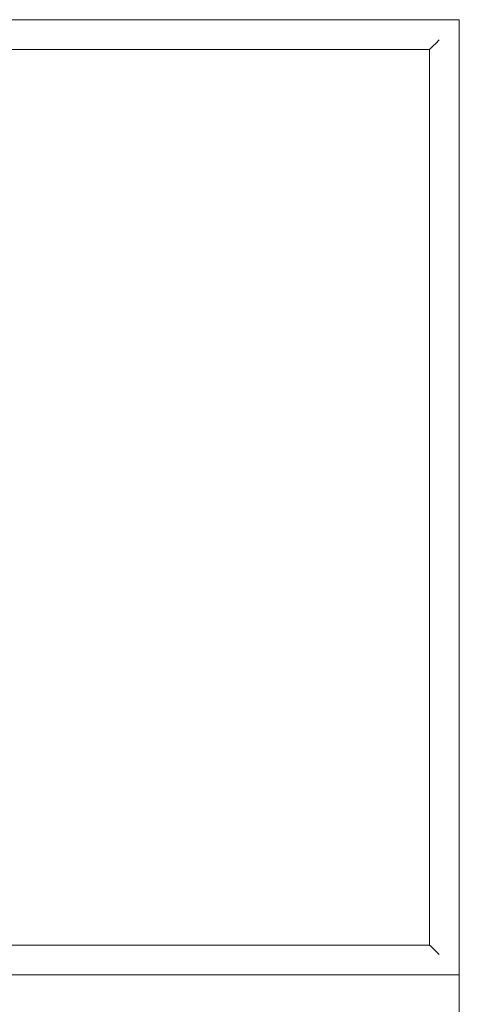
# Model space of a CAD drawing. Header units: millimetres. Extents: x -281 to 121694, y -16481 to 65128.
# Tile 15 of 256: x 15282 to 15697, y 14562 to 15490. Entities that reach past the tile are written whole.
import ezdxf

# ---------------------------------------------------------------- set-up
doc = ezdxf.new("R2010")
doc.units = ezdxf.units.MM
doc.layers.add('A--L$01A__Algemeen', color=7, linetype='Continuous', lineweight=5)
doc.layers.add('A--L82__LosseGebruikersInvent', color=1, linetype='Continuous', lineweight=5)

# ---------------------------------------------------------------- blocks, each defined once
blk = doc.blocks.new('NLRS_82_FU_UN_lab en spoel tafels_gen_kad - labtafel zonder onderkast dxbxh 900x1200x950-V273-L_80_ 13')
at = {"layer": 'A--L$01A__Algemeen'}
for p, q in [((-600, 262.68), (-600, -46.86)), ((600, -637.32), (600, 262.68)), ((-600, -306.86), (-600, -637.32)), ((-600, -637.32), (600, -637.32))]:
    blk.add_line(p, q, dxfattribs=at)
blk = doc.blocks.new('NLRS_82_FU_UN_spoekbak_gen_kad - spoelbak dxbxh 900x1200x957-V274-L_80_ 13')
at = {"layer": 'A--L$01A__Algemeen'}
for p, q in [((-600, 322.68), (-600, -577.32)), ((600, 322.68), (-600, 322.68)), ((-579.27, 301.94), (-573.73, 296.41)), ((572, 294.68), (-572, 294.68)), ((-572, 294.68), (-572, -549.32)), ((-572, 294.68), (-572, -549.32)), ((-572, 294.68), (0, 294.68)), ((-579.27, -556.59), (-573.73, -551.06)), ((-572, -549.32), (572, -549.32)), ((0, -549.32), (-572, -549.32)), ((-600, -577.32), (600, -577.32))]:
    blk.add_line(p, q, dxfattribs=at)
for points in [[(-581.04, 303.71), (-580.81, 303.49), (-580.38, 303.06), (-579.77, 302.45), (-579.43, 302.1), (-579.27, 301.94)], [(-573.73, 296.41), (-573.58, 296.26), (-573.24, 295.91), (-572.64, 295.32), (-572.22, 294.89), (-572, 294.68)], [(-581.04, -558.36), (-580.82, -558.14), (-580.38, -557.71), (-579.77, -557.09), (-579.42, -556.75), (-579.27, -556.59)], [(-573.73, -551.06), (-573.58, -550.9), (-573.24, -550.57), (-572.64, -549.96), (-572.21, -549.54), (-572, -549.32)]]:
    blk.add_open_spline(points, degree=3, dxfattribs=at)

msp = doc.modelspace()

# ---------------------------------------------------------------- block references
at = {"layer": 'A--L82__LosseGebruikersInvent', "rotation": 180}
msp.add_blockref('NLRS_82_FU_UN_spoekbak_gen_kad - spoelbak dxbxh 900x1200x957-V274-L_80_ 13', (15096.91, 14912.21), dxfattribs=at)
at = {"layer": 'A--L82__LosseGebruikersInvent'}
msp.add_blockref('NLRS_82_FU_UN_lab en spoel tafels_gen_kad - labtafel zonder onderkast dxbxh 900x1200x950-V273-L_80_ 13', (15096.91, 14326.86), dxfattribs=at)

doc.saveas('drawing.dxf')
